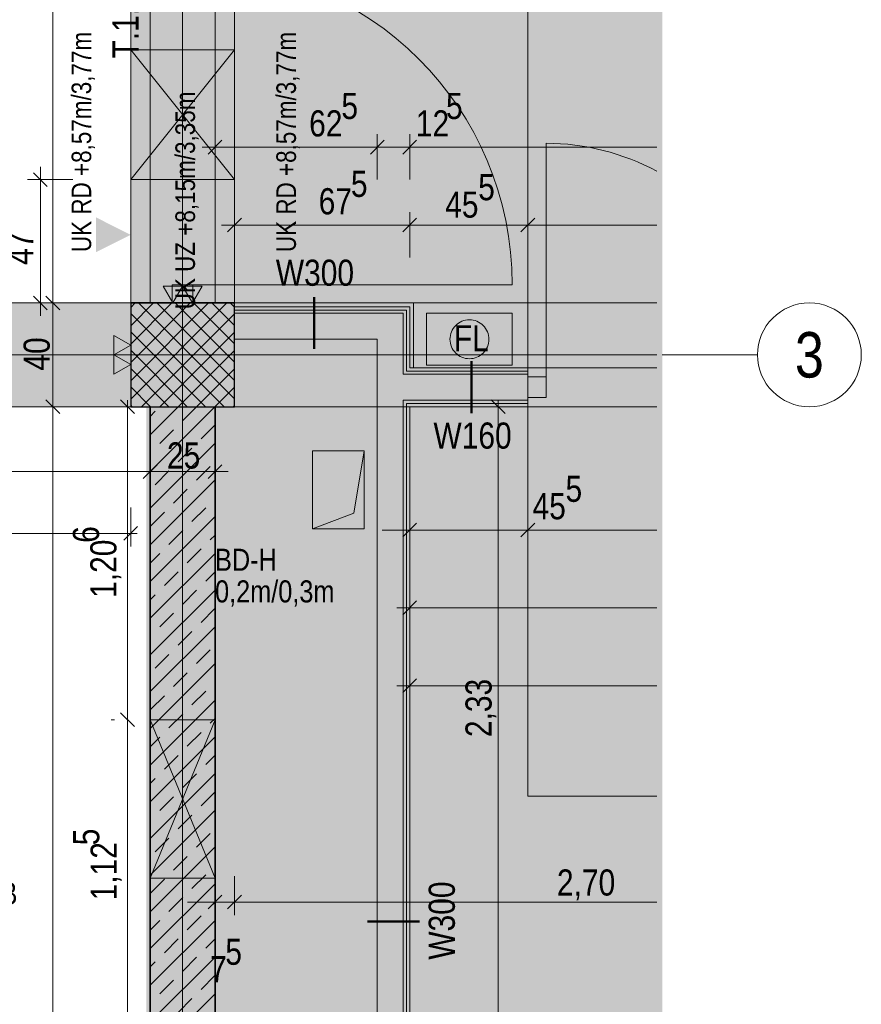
# Model space of a CAD drawing. Extents: x -620 to 300, y 62 to 1107.
# Tile 86 of 256: x 27 to 92, y 717 to 793. Entities that reach past the tile are written whole.
import ezdxf
from ezdxf.enums import TextEntityAlignment as Align
from ezdxf.lldxf.tags import DXFTag

# ---------------------------------------------------------------- set-up
doc = ezdxf.new("R2010")
doc.units = 0
doc.layers.get('0').update_dxf_attribs({"lineweight": 35})
for name, color, linetype, lineweight, true_color in [('00 -Bauelemente -Dämmung innen', 7, 'Continuous', 9, 0xff7fe6), ('00 -Bauelemente -Gipskarton', 7, 'Continuous', 9, 0xff7fe6), ('00_Beschriftung UZ', 3, 'Continuous', 13, 0x00ff00), ('30 -33 Aussenwände- 3 Aussenstützen', 7, 'Continuous', 50, 0x0000dd), ('30 -34 Innenwände- 1 tragend', 7, 'Continuous', 13, 0xdd0806), ('30 -34 Innenwände- 11 Durchbruch', 4, 'Continuous', 9, 0x00ffff), ('30 -34 Innenwände- 2 nichttragend', 7, 'Continuous', 18, 0xff7fe6), ('30 -34 Innenwände- 4 Türen_Fenster', 9, 'Continuous', 15, 0x808080), ('30 -35 Decken- 1 Konstruktion-Träger- Stahlbeton', 7, 'grob-A06G9FRA8I', 13, 0x33aa00), ('30 -35 Decken- 11 Bodendurchbruch', 7, 'Continuous', 15, 0x599559), ('40 -47 Nutzungspez. Anlagen- 4 Feuerlöschanlagen', 7, 'Continuous', 9, 0xff7fff), ('60- 61 allgemeine Ausstattung- 1 Möbel', 7, 'Continuous', 9, 0x00cccc), ('70 -72 Beschriftung- 2 Beschriftung Bauteile', 7, 'Continuous', 9, 0x9999ff), ('70 -72 Beschriftung- 8 barrierefrei', 7, 'grob-A06G9FRA8I', 9, 0x888888), ('70 -76 Bemaßung- 2 Allgemein', 9, 'Continuous', 5, 0x808080), ('iwb_Layout Achsbezeichung', 1, 'Continuous', 13, 0xff0000), ('iwb_Layout BA_Markierung', 7, 'Continuous', 9, 0xbadcdc), ('iwb_Schraffur_ F30_feuerhemmend', 7, 'Continuous', 13, 0xff6600), ('iwb_Sichtbeton', 2, 'Continuous', 50, 0xffff00), ('iwb_Sichtbeton-Shading', 2, 'Continuous', 50, 0xffff00)]:
    doc.layers.add(name, color=color, linetype=linetype, lineweight=lineweight, true_color=true_color)
for name, color, linetype, lineweight in [('70 -71 Achsen- 1 Gebäudeachsen', 7, 'STRICHPUNKT2-A06G9FR98I', 18), ('70 -75 Raumstempel- 3 Wandstempel', 7, 'Continuous', 50), ('Keine', 7, 'Continuous', 9)]:
    doc.layers.add(name, color=color, linetype=linetype, lineweight=lineweight)
doc.layers.add('iwb_Schraffur_Unterzug', color=7, linetype='Continuous', lineweight=5, true_color=0xffffcc, plot=False)
doc.styles.get("Standard").update_dxf_attribs({"font": 'ARIALN.TTF'})
tags = doc.linetypes.add('grob-A06G9FRA8I', pattern=[14, 3, -8, 3]).pattern_tags.tags
tags[8:9] = [DXFTag(74, 4), DXFTag(75, 0), DXFTag(340, '0'), DXFTag(46, 0.0), DXFTag(50, 0.0), DXFTag(44, 0.0), DXFTag(45, 0.0)]
tags[6:7] = [DXFTag(74, 4), DXFTag(75, 0), DXFTag(340, '0'), DXFTag(46, 0.0), DXFTag(50, 0.0), DXFTag(44, 0.0), DXFTag(45, 0.0)]
tags[4:5] = [DXFTag(74, 4), DXFTag(75, 0), DXFTag(340, '0'), DXFTag(46, 0.0), DXFTag(50, 0.0), DXFTag(44, 0.0), DXFTag(45, 0.0)]
tags = doc.linetypes.add('STRICHPUNKT2', pattern=[12.7, 6.35, -3.175, 0, -3.175]).pattern_tags.tags
tags[10:11] = [DXFTag(74, 4), DXFTag(75, 0), DXFTag(340, '0'), DXFTag(46, 0.0), DXFTag(50, 0.0), DXFTag(44, 0.0), DXFTag(45, 0.0)]
tags[8:9] = [DXFTag(74, 4), DXFTag(75, 0), DXFTag(340, '0'), DXFTag(46, 0.0), DXFTag(50, 0.0), DXFTag(44, 0.0), DXFTag(45, 0.0)]
tags[6:7] = [DXFTag(74, 4), DXFTag(75, 0), DXFTag(340, '0'), DXFTag(46, 0.0), DXFTag(50, 0.0), DXFTag(44, 0.0), DXFTag(45, 0.0)]
tags[4:5] = [DXFTag(74, 4), DXFTag(75, 0), DXFTag(340, '0'), DXFTag(46, 0.0), DXFTag(50, 0.0), DXFTag(44, 0.0), DXFTag(45, 0.0)]
tags = doc.linetypes.add('STRICHPUNKT2-A06G9FR98I', pattern=[12.7, 6.35, -3.175, 0, -3.175]).pattern_tags.tags
tags[10:11] = [DXFTag(74, 4), DXFTag(75, 0), DXFTag(340, '0'), DXFTag(46, 0.0), DXFTag(50, 0.0), DXFTag(44, 0.0), DXFTag(45, 0.0)]
tags[8:9] = [DXFTag(74, 4), DXFTag(75, 0), DXFTag(340, '0'), DXFTag(46, 0.0), DXFTag(50, 0.0), DXFTag(44, 0.0), DXFTag(45, 0.0)]
tags[6:7] = [DXFTag(74, 4), DXFTag(75, 0), DXFTag(340, '0'), DXFTag(46, 0.0), DXFTag(50, 0.0), DXFTag(44, 0.0), DXFTag(45, 0.0)]
tags[4:5] = [DXFTag(74, 4), DXFTag(75, 0), DXFTag(340, '0'), DXFTag(46, 0.0), DXFTag(50, 0.0), DXFTag(44, 0.0), DXFTag(45, 0.0)]

# ---------------------------------------------------------------- blocks, each defined once
blk = doc.blocks.new('Shading-A06G9FN58I', base_point=(42.225, 216.053))
at = {"layer": 'iwb_Sichtbeton-Shading', "color": 51, "true_color": 0xffff7f}
blk.add_solid([(37.225, 606.053), (36.625, 606.053), (37.225, 763.053), (36.625, 763.053)], dxfattribs=at)
blk = doc.blocks.new('Polygon-A06G9FR38I')
at = {"color": 0, "linetype": 'ByBlock', "lineweight": -2, "ltscale": 0.13}
blk.add_solid([(39.308, 82.722), (39.141, 1079.919), (76.379, 82.623), (76.379, 1079.919)], dxfattribs=at)
blk = doc.blocks.new('Referenz-A06G9FRB8I')
at = {"layer": '00 -Bauelemente -Dämmung innen', "color": 0, "linetype": 'Continuous', "ltscale": 0.13}
for p, q in [((56.425, 770.253), (43.425, 770.253)), ((56.425, 765.553), (56.425, 770.253)), ((54.425, 768.253), (43.425, 768.253)), ((54.425, 606.053), (54.425, 768.253)), ((56.425, 765.553), (56.675, 765.553)), ((56.675, 765.553), (66.025, 765.553)), ((56.425, 604.053), (56.425, 763.553)), ((56.425, 763.553), (56.675, 763.553)), ((56.675, 763.553), (66.025, 763.553))]:
    blk.add_line(p, q, dxfattribs=at)
at = {"layer": '00 -Bauelemente -Gipskarton', "color": 0, "linetype": 'Continuous', "ltscale": 0.13}
for p, q in [((56.925, 770.753), (43.425, 770.753)), ((56.675, 770.503), (43.425, 770.503)), ((56.425, 770.253), (43.425, 770.253)), ((56.425, 765.553), (56.425, 770.253)), ((56.675, 765.803), (56.675, 770.503)), ((56.925, 766.053), (56.925, 770.753)), ((56.675, 765.803), (56.925, 765.803)), ((56.925, 766.053), (66.025, 766.053)), ((56.925, 765.803), (66.025, 765.803)), ((56.675, 765.553), (66.025, 765.553)), ((56.425, 604.053), (56.425, 763.553)), ((56.675, 763.553), (66.025, 763.553)), ((56.675, 603.803), (56.675, 763.303)), ((56.675, 763.303), (56.925, 763.303)), ((56.925, 763.303), (66.025, 763.303)), ((56.925, 763.053), (66.025, 763.053)), ((56.925, 603.553), (56.925, 763.053))]:
    blk.add_line(p, q, dxfattribs=at)
at = {"layer": '00_Beschriftung UZ', "color": 0, "linetype": 'Continuous', "lineweight": 0, "ltscale": 0.13}
for points in [[(32.754, 774.971), (35.425, 776.303), (32.756, 777.642)], [(38.095, 774.971), (35.425, 776.303), (38.093, 777.642)], [(40.754, 774.971), (43.425, 776.303), (40.756, 777.642)], [(46.095, 774.971), (43.425, 776.303), (46.093, 777.642)]]:
    blk.add_solid(points, dxfattribs=at)
at = {"layer": '30 -33 Aussenwände- 3 Aussenstützen', "color": 0, "lineweight": 9}
for p, q in [((35.425, 770.709), (35.768, 771.053)), ((35.425, 769.295), (37.183, 771.053)), ((35.425, 767.881), (38.597, 771.053)), ((35.425, 766.467), (40.011, 771.053)), ((35.425, 765.052), (41.425, 771.053)), ((35.425, 763.638), (42.839, 771.053)), ((36.031, 771.053), (43.425, 763.659)), ((37.445, 771.053), (43.425, 765.073)), ((38.859, 771.053), (43.425, 766.488)), ((40.273, 771.053), (43.425, 767.902)), ((41.687, 771.053), (43.425, 769.316)), ((43.102, 771.053), (43.425, 770.73)), ((35.425, 770.245), (42.616, 763.053)), ((36.254, 763.053), (43.425, 770.224)), ((35.425, 768.831), (41.202, 763.053)), ((37.668, 763.053), (43.425, 768.81)), ((39.425, 768.053), (39.425, 766.053)), ((35.425, 767.417), (39.788, 763.053)), ((39.082, 763.053), (43.425, 767.396)), ((38.425, 767.053), (40.425, 767.053)), ((35.425, 766.002), (38.374, 763.053)), ((40.496, 763.053), (43.425, 765.981)), ((35.425, 764.588), (36.96, 763.053)), ((41.91, 763.053), (43.425, 764.567)), ((35.425, 763.174), (35.545, 763.053)), ((43.325, 763.053), (43.425, 763.153))]:
    blk.add_line(p, q, dxfattribs=at)
at = {"layer": '30 -33 Aussenwände- 3 Aussenstützen', "color": 0, "linetype": 'Continuous', "lineweight": -2, "ltscale": 0.25}
for p, q in [((43.425, 771.053), (35.425, 771.053)), ((35.425, 771.053), (35.425, 763.053)), ((43.425, 763.053), (43.425, 771.053)), ((35.425, 763.053), (43.425, 763.053))]:
    blk.add_line(p, q, dxfattribs=at)
at = {"layer": '30 -34 Innenwände- 1 tragend', "color": 0, "linetype": 'Continuous', "ltscale": 0.13}
for p, q in [((36.925, 771.053), (41.925, 771.053)), ((36.925, 771.053), (41.925, 771.053)), ((36.925, 771.053), (41.925, 771.053)), ((36.925, 763.053), (41.925, 763.053)), ((36.925, 763.053), (36.925, 606.053)), ((41.925, 763.053), (41.925, 606.053))]:
    blk.add_line(p, q, dxfattribs=at)
at = {"layer": '30 -34 Innenwände- 1 tragend', "color": 0, "lineweight": 9}
for p, q in [((36.925, 760.896), (39.082, 763.053)), ((36.925, 758.067), (41.911, 763.053)), ((36.925, 760.896), (39.082, 763.053)), ((36.925, 758.067), (41.911, 763.053)), ((36.925, 762.31), (37.314, 762.699)), ((36.925, 762.31), (37.314, 762.699)), ((39.435, 761.992), (40.496, 763.052)), ((39.435, 761.992), (40.496, 763.052)), ((37.667, 760.224), (38.728, 761.285)), ((37.667, 760.224), (38.728, 761.285)), ((40.849, 760.578), (41.91, 761.638)), ((40.849, 760.578), (41.91, 761.638)), ((36.925, 755.239), (41.925, 760.239)), ((36.925, 755.239), (41.925, 760.239)), ((39.082, 758.81), (40.142, 759.871)), ((39.082, 758.81), (40.142, 759.871)), ((36.925, 759.481), (36.96, 759.517)), ((36.925, 759.481), (36.96, 759.517)), ((37.314, 757.042), (38.374, 758.103)), ((37.314, 757.042), (38.374, 758.103)), ((40.496, 757.396), (41.556, 758.456)), ((40.496, 757.396), (41.556, 758.456)), ((36.925, 752.41), (41.925, 757.41)), ((36.925, 752.41), (41.925, 757.41)), ((38.728, 755.628), (39.789, 756.689)), ((38.728, 755.628), (39.789, 756.689)), ((41.91, 755.981), (41.925, 755.996)), ((41.91, 755.981), (41.925, 755.996)), ((40.142, 754.214), (41.203, 755.274)), ((40.142, 754.214), (41.203, 755.274)), ((36.925, 749.582), (41.925, 754.582)), ((36.925, 749.582), (41.925, 754.582)), ((36.96, 753.86), (38.021, 754.921)), ((36.96, 753.86), (38.021, 754.921)), ((38.374, 752.446), (39.435, 753.507)), ((38.374, 752.446), (39.435, 753.507)), ((41.556, 752.799), (41.925, 753.168)), ((41.556, 752.799), (41.925, 753.168)), ((39.789, 751.032), (40.849, 752.092)), ((39.789, 751.032), (40.849, 752.092)), ((36.925, 746.753), (41.925, 751.753)), ((36.925, 746.753), (41.925, 751.753)), ((36.925, 750.996), (37.667, 751.739)), ((36.925, 750.996), (37.667, 751.739)), ((38.021, 749.264), (39.082, 750.325)), ((38.021, 749.264), (39.082, 750.325)), ((41.203, 749.617), (41.925, 750.339)), ((41.203, 749.617), (41.925, 750.339)), ((36.925, 743.925), (41.925, 748.925)), ((36.925, 743.925), (41.925, 748.925)), ((36.925, 748.168), (37.314, 748.557)), ((36.925, 748.168), (37.314, 748.557)), ((39.435, 747.85), (40.496, 748.91)), ((39.435, 747.85), (40.496, 748.91)), ((40.849, 746.435), (41.91, 747.496)), ((40.849, 746.435), (41.91, 747.496)), ((37.667, 746.082), (38.728, 747.143)), ((37.667, 746.082), (38.728, 747.143)), ((36.925, 741.097), (41.925, 746.097)), ((36.925, 741.097), (41.925, 746.097)), ((36.925, 745.339), (36.96, 745.375)), ((36.925, 745.339), (36.96, 745.375)), ((39.082, 744.668), (40.142, 745.728)), ((39.082, 744.668), (40.142, 745.728)), ((37.314, 742.9), (38.374, 743.961)), ((37.314, 742.9), (38.374, 743.961)), ((40.496, 743.253), (41.556, 744.314)), ((40.496, 743.253), (41.556, 744.314)), ((36.925, 738.268), (41.925, 743.268)), ((36.925, 738.268), (41.925, 743.268)), ((38.728, 741.486), (39.789, 742.546)), ((38.728, 741.486), (39.789, 742.546)), ((41.91, 741.839), (41.925, 741.854)), ((41.91, 741.839), (41.925, 741.854)), ((36.96, 739.718), (38.021, 740.779)), ((36.96, 739.718), (38.021, 740.779)), ((40.142, 740.072), (41.203, 741.132)), ((40.142, 740.072), (41.203, 741.132)), ((36.925, 735.44), (41.925, 740.44)), ((36.925, 735.44), (41.925, 740.44)), ((38.374, 738.304), (39.435, 739.364)), ((38.374, 738.304), (39.435, 739.364)), ((41.556, 738.657), (41.925, 739.025)), ((41.556, 738.657), (41.925, 739.025)), ((36.925, 732.611), (41.925, 737.611)), ((36.925, 732.611), (41.925, 737.611)), ((36.925, 736.854), (37.667, 737.597)), ((36.925, 736.854), (37.667, 737.597)), ((39.789, 736.89), (40.849, 737.95)), ((39.789, 736.89), (40.849, 737.95)), ((38.021, 735.122), (39.082, 736.182)), ((38.021, 735.122), (39.082, 736.182)), ((41.203, 735.475), (41.925, 736.197)), ((41.203, 735.475), (41.925, 736.197)), ((36.925, 729.783), (41.925, 734.783)), ((36.925, 729.783), (41.925, 734.783)), ((39.435, 733.708), (40.496, 734.768)), ((39.435, 733.708), (40.496, 734.768)), ((36.925, 734.025), (37.314, 734.415)), ((36.925, 734.025), (37.314, 734.415)), ((37.667, 731.94), (38.728, 733)), ((37.667, 731.94), (38.728, 733)), ((40.849, 732.293), (41.91, 733.354)), ((40.849, 732.293), (41.91, 733.354)), ((36.925, 726.954), (41.925, 731.954)), ((36.925, 726.954), (41.925, 731.954)), ((39.082, 730.526), (40.142, 731.586)), ((39.082, 730.526), (40.142, 731.586)), ((36.925, 731.197), (36.96, 731.233)), ((36.925, 731.197), (36.96, 731.233)), ((40.496, 729.111), (41.556, 730.172)), ((40.496, 729.111), (41.556, 730.172)), ((37.314, 728.758), (38.374, 729.818)), ((37.314, 728.758), (38.374, 729.818)), ((36.925, 724.126), (41.925, 729.126)), ((36.925, 724.126), (41.925, 729.126)), ((38.728, 727.344), (39.789, 728.404)), ((38.728, 727.344), (39.789, 728.404)), ((41.91, 727.697), (41.925, 727.712)), ((41.91, 727.697), (41.925, 727.712)), ((40.142, 725.929), (41.203, 726.99)), ((40.142, 725.929), (41.203, 726.99)), ((36.925, 721.298), (41.925, 726.298)), ((36.925, 721.298), (41.925, 726.298)), ((36.96, 725.576), (38.021, 726.636)), ((36.96, 725.576), (38.021, 726.636)), ((38.374, 724.162), (39.435, 725.222)), ((38.374, 724.162), (39.435, 725.222)), ((41.556, 724.515), (41.925, 724.883)), ((41.556, 724.515), (41.925, 724.883)), ((36.925, 718.469), (41.925, 723.469)), ((36.925, 718.469), (41.925, 723.469)), ((36.925, 722.712), (37.667, 723.455)), ((36.925, 722.712), (37.667, 723.455)), ((39.789, 722.747), (40.849, 723.808)), ((39.789, 722.747), (40.849, 723.808)), ((38.021, 720.98), (39.082, 722.04)), ((38.021, 720.98), (39.082, 722.04)), ((41.203, 721.333), (41.925, 722.055)), ((41.203, 721.333), (41.925, 722.055)), ((36.925, 715.641), (41.925, 720.641)), ((36.925, 715.641), (41.925, 720.641)), ((36.925, 719.883), (37.314, 720.273)), ((36.925, 719.883), (37.314, 720.273)), ((39.435, 719.565), (40.496, 720.626)), ((39.435, 719.565), (40.496, 720.626)), ((37.667, 717.798), (38.728, 718.858)), ((37.667, 717.798), (38.728, 718.858)), ((40.849, 718.151), (41.91, 719.212)), ((40.849, 718.151), (41.91, 719.212)), ((36.925, 712.812), (41.925, 717.812)), ((36.925, 712.812), (41.925, 717.812)), ((36.925, 717.055), (36.96, 717.091)), ((36.925, 717.055), (36.96, 717.091)), ((39.082, 716.383), (40.142, 717.444)), ((39.082, 716.383), (40.142, 717.444))]:
    blk.add_line(p, q, dxfattribs=at)
at = {"layer": '30 -34 Innenwände- 1 tragend', "color": 0, "lineweight": 35}
for p, q in [((36.925, 763.053), (36.925, 606.053)), ((41.925, 763.053), (41.925, 606.053))]:
    blk.add_line(p, q, dxfattribs=at)
at = {"layer": '30 -34 Innenwände- 11 Durchbruch', "color": 0, "linetype": 'Continuous', "ltscale": 0.13}
for p, q in [((35.425, 790.553), (43.425, 790.553)), ((43.425, 790.553), (35.425, 780.553)), ((43.425, 780.553), (35.425, 790.553)), ((35.425, 780.553), (35.425, 790.553)), ((35.425, 790.553), (43.425, 780.553)), ((43.425, 790.553), (35.425, 780.553)), ((43.425, 780.553), (43.425, 790.553)), ((35.425, 780.553), (43.425, 780.553)), ((36.925, 738.929), (41.925, 738.929)), ((41.925, 738.929), (36.925, 726.729)), ((41.925, 726.729), (36.925, 738.929)), ((36.925, 726.729), (36.925, 738.929)), ((36.925, 738.929), (41.925, 726.729)), ((41.925, 738.929), (36.925, 726.729)), ((41.925, 726.729), (41.925, 738.929)), ((36.925, 726.729), (41.925, 726.729))]:
    blk.add_line(p, q, dxfattribs=at)
at = {"layer": '30 -34 Innenwände- 11 Durchbruch', "color": 0, "lineweight": 0}
for points in [[(39.425, 785.553), (35.425, 790.553), (39.425, 790.553)], [(39.425, 785.553), (39.425, 790.553), (43.425, 790.553)], [(39.425, 780.553), (35.425, 780.553), (39.425, 785.553)], [(39.425, 780.553), (39.425, 785.553), (43.425, 780.553)], [(39.425, 732.829), (36.925, 738.929), (39.425, 738.929)], [(39.425, 732.829), (39.425, 738.929), (41.925, 738.929)], [(39.425, 726.729), (36.925, 726.729), (39.425, 732.829)], [(39.425, 726.729), (39.425, 732.829), (41.925, 726.729)]]:
    blk.add_solid(points, dxfattribs=at)
at = {"layer": '30 -34 Innenwände- 2 nichttragend', "color": 0, "linetype": 'Continuous', "ltscale": 0.18}
for p, q in [((43.425, 770.753), (43.425, 768.253)), ((56.925, 770.753), (43.425, 770.753)), ((56.925, 766.053), (56.925, 770.753)), ((54.425, 768.253), (43.425, 768.253)), ((54.425, 606.053), (54.425, 768.253)), ((56.925, 766.053), (66.025, 766.053)), ((66.025, 765.803), (66.025, 766.053)), ((66.025, 765.803), (66.025, 766.053)), ((66.025, 765.553), (66.025, 765.803)), ((66.025, 763.053), (66.025, 765.803)), ((66.025, 763.553), (66.025, 765.553)), ((66.025, 763.303), (66.025, 763.553)), ((56.925, 603.553), (56.925, 763.053)), ((56.925, 763.053), (66.025, 763.053)), ((66.025, 763.053), (66.025, 763.303))]:
    blk.add_line(p, q, dxfattribs=at)
at = {"layer": '30 -34 Innenwände- 4 Türen_Fenster', "color": 0, "linetype": 'grob-A06G9FRA8I', "ltscale": 0.15}
for p, q in [((36.925, 823.053), (36.925, 771.053)), ((41.925, 823.053), (41.925, 771.053)), ((67.425, 765.353), (67.425, 783.353)), ((40.225, 772.453), (64.825, 772.453)), ((66.025, 766.053), (75.968, 766.053)), ((66.025, 763.053), (75.968, 763.053))]:
    blk.add_line(p, q, dxfattribs=at)
at = {"layer": '30 -34 Innenwände- 4 Türen_Fenster', "color": 0, "linetype": 'Continuous', "ltscale": 0.15}
for p, q in [((38.625, 771.053), (38.625, 772.453)), ((38.625, 772.453), (40.225, 772.453)), ((40.225, 772.453), (40.225, 771.053)), ((40.225, 771.053), (38.625, 771.053)), ((66.025, 765.353), (67.425, 765.353)), ((66.025, 763.753), (66.025, 765.353)), ((67.425, 765.353), (67.425, 763.753)), ((67.425, 763.753), (66.025, 763.753))]:
    blk.add_line(p, q, dxfattribs=at)
at = {"layer": '30 -34 Innenwände- 4 Türen_Fenster', "color": 0, "linetype": 'grob-A06G9FRA8I', "ltscale": 0.15}
for centre, major_axis, end_param in [((40.225, 772.453), (24.6, 0), 1.570796), ((67.425, 765.353), (8.544, 15.843), 0.494559)]:
    blk.add_ellipse(centre, major_axis=major_axis, ratio=1, start_param=0, end_param=end_param, dxfattribs=at)
at = {"layer": '30 -35 Decken- 1 Konstruktion-Träger- Stahlbeton', "color": 0}
for p, q in [((35.425, 823.053), (35.425, 771.053)), ((43.425, 823.053), (43.425, 771.053)), ((-121.575, 771.053), (75.968, 771.053)), ((-121.575, 763.053), (75.968, 763.053))]:
    blk.add_line(p, q, dxfattribs=at)
at = {"layer": '30 -35 Decken- 1 Konstruktion-Träger- Stahlbeton', "color": 0, "linetype": 'Continuous', "lineweight": 35, "ltscale": 0.35}
blk.add_line((43.425, 771.053), (35.425, 771.053), dxfattribs=at)
at = {"layer": '30 -35 Decken- 11 Bodendurchbruch', "color": 0, "linetype": 'Continuous', "ltscale": 0.15}
for p, q in [((49.425, 753.653), (49.425, 759.653)), ((49.425, 759.653), (53.425, 759.653)), ((53.425, 759.653), (52.625, 754.853)), ((53.425, 759.653), (52.625, 754.853)), ((53.425, 753.653), (53.425, 759.653)), ((52.625, 754.853), (49.425, 753.653)), ((52.625, 754.853), (49.425, 753.653)), ((49.425, 753.653), (53.425, 753.653))]:
    blk.add_line(p, q, dxfattribs=at)
at = {"layer": '30 -35 Decken- 11 Bodendurchbruch', "color": 0, "lineweight": 0}
for points in [[(53.425, 753.653), (52.625, 754.853), (53.425, 759.653)], [(52.625, 753.653), (49.425, 753.653), (52.625, 754.853)], [(52.625, 753.653), (52.625, 754.853), (53.425, 753.653)]]:
    blk.add_solid(points, dxfattribs=at)
at = {"layer": '40 -47 Nutzungspez. Anlagen- 4 Feuerlöschanlagen', "color": 0, "linetype": 'Continuous', "ltscale": 0.13}
for p, q in [((58.225, 766.253), (58.225, 770.253)), ((58.225, 770.253), (64.825, 770.253)), ((64.825, 770.253), (64.825, 766.253)), ((60.464, 769.314), (60.573, 769.413)), ((60.573, 769.413), (60.691, 769.5)), ((60.691, 769.5), (60.817, 769.576)), ((60.817, 769.576), (60.951, 769.639)), ((60.951, 769.639), (61.089, 769.689)), ((61.089, 769.689), (61.232, 769.724)), ((61.232, 769.724), (61.378, 769.746)), ((61.378, 769.746), (61.525, 769.753)), ((61.525, 769.753), (61.672, 769.746)), ((61.672, 769.746), (61.817, 769.724)), ((61.817, 769.724), (61.96, 769.689)), ((61.96, 769.689), (62.099, 769.639)), ((62.099, 769.639), (62.232, 769.576)), ((62.232, 769.576), (62.358, 769.5)), ((62.358, 769.5), (62.476, 769.413)), ((62.476, 769.413), (62.585, 769.314)), ((60.053, 768.546), (60.089, 768.689)), ((60.089, 768.689), (60.139, 768.827)), ((60.139, 768.827), (60.202, 768.96)), ((60.202, 768.96), (60.277, 769.086)), ((60.277, 769.086), (60.365, 769.205)), ((60.365, 769.205), (60.464, 769.314)), ((62.585, 769.314), (62.684, 769.205)), ((62.684, 769.205), (62.772, 769.086)), ((62.772, 769.086), (62.847, 768.96)), ((62.847, 768.96), (62.91, 768.827)), ((62.91, 768.827), (62.96, 768.689)), ((62.96, 768.689), (62.996, 768.546)), ((60.025, 768.253), (60.032, 768.4)), ((60.032, 768.106), (60.025, 768.253)), ((60.032, 768.4), (60.053, 768.546)), ((60.053, 767.96), (60.032, 768.106)), ((60.089, 767.818), (60.053, 767.96)), ((62.996, 767.96), (62.96, 767.818)), ((62.996, 768.546), (63.017, 768.4)), ((63.017, 768.106), (62.996, 767.96)), ((63.017, 768.4), (63.025, 768.253)), ((63.025, 768.253), (63.017, 768.106)), ((60.139, 767.679), (60.089, 767.818)), ((60.202, 767.546), (60.139, 767.679)), ((60.277, 767.42), (60.202, 767.546)), ((60.365, 767.302), (60.277, 767.42)), ((60.464, 767.192), (60.365, 767.302)), ((60.573, 767.094), (60.464, 767.192)), ((62.585, 767.192), (62.476, 767.094)), ((62.684, 767.302), (62.585, 767.192)), ((62.772, 767.42), (62.684, 767.302)), ((62.847, 767.546), (62.772, 767.42)), ((62.91, 767.679), (62.847, 767.546)), ((62.96, 767.818), (62.91, 767.679)), ((60.691, 767.006), (60.573, 767.094)), ((60.817, 766.93), (60.691, 767.006)), ((60.951, 766.867), (60.817, 766.93)), ((61.089, 766.818), (60.951, 766.867)), ((61.232, 766.782), (61.089, 766.818)), ((61.378, 766.76), (61.232, 766.782)), ((61.525, 766.753), (61.378, 766.76)), ((61.672, 766.76), (61.525, 766.753)), ((61.817, 766.782), (61.672, 766.76)), ((61.96, 766.818), (61.817, 766.782)), ((62.099, 766.867), (61.96, 766.818)), ((62.232, 766.93), (62.099, 766.867)), ((62.358, 767.006), (62.232, 766.93)), ((62.476, 767.094), (62.358, 767.006)), ((64.825, 766.253), (58.225, 766.253))]:
    blk.add_line(p, q, dxfattribs=at)
at = {"layer": '60- 61 allgemeine Ausstattung- 1 Möbel', "color": 0, "linetype": 'Continuous', "ltscale": 0.13}
for p, q in [((57.225, 771.053), (66.025, 771.053)), ((57.225, 766.053), (57.225, 771.053)), ((66.025, 771.053), (66.025, 766.053)), ((66.025, 766.053), (57.225, 766.053))]:
    blk.add_line(p, q, dxfattribs=at)
at = {"layer": '70 -71 Achsen- 1 Gebäudeachsen', "color": 0, "linetype": 'STRICHPUNKT2-A06G9FR98I', "ltscale": 0.18}
for p, q in [((39.425, 1076.993), (39.425, 77.553)), ((-538.628, 767.053), (75.968, 767.053))]:
    blk.add_line(p, q, dxfattribs=at)
at = {"layer": '70 -72 Beschriftung- 2 Beschriftung Bauteile', "color": 0}
for p, q in [((38.675, 771.053), (37.925, 772.352)), ((37.925, 772.352), (39.425, 772.352)), ((39.425, 772.352), (38.675, 771.053)), ((40.175, 771.053), (39.425, 772.352)), ((39.425, 772.352), (40.925, 772.352)), ((40.925, 772.352), (40.175, 771.053)), ((34.126, 768.553), (35.425, 767.803)), ((34.126, 767.053), (34.126, 768.553)), ((35.425, 767.803), (34.126, 767.053)), ((34.126, 767.053), (35.425, 766.303)), ((34.126, 765.553), (34.126, 767.053)), ((35.425, 766.303), (34.126, 765.553))]:
    blk.add_line(p, q, dxfattribs=at)
at = {"layer": '70 -72 Beschriftung- 2 Beschriftung Bauteile', "color": 0, "lineweight": 0}
for points in [[(38.675, 771.053), (37.925, 772.352), (38.675, 772.352)], [(38.675, 771.053), (38.675, 772.352), (39.425, 772.352)], [(40.175, 771.053), (39.425, 772.352), (40.175, 772.352)], [(40.175, 771.053), (40.175, 772.352), (40.925, 772.352)], [(34.126, 767.053), (34.126, 768.553), (35.425, 767.803)], [(34.126, 765.553), (34.126, 767.053), (35.425, 766.303)]]:
    blk.add_solid(points, dxfattribs=at)
at = {"layer": '70 -72 Beschriftung- 8 barrierefrei', "color": 0, "linetype": 'grob-A06G9FRA8I', "ltscale": 0.13}
for p, q in [((66.025, 766.053), (66.025, 796.053)), ((75.968, 766.053), (66.025, 766.053)), ((66.025, 733.053), (66.025, 763.053)), ((66.025, 763.053), (75.968, 763.053)), ((75.968, 733.053), (66.025, 733.053))]:
    blk.add_line(p, q, dxfattribs=at)
at = {"layer": '70 -75 Raumstempel- 3 Wandstempel', "color": 0, "linetype": 'Continuous', "ltscale": 0.5}
for p, q in [((49.55, 771.503), (49.55, 767.503)), ((61.694, 762.553), (61.694, 766.553)), ((57.675, 723.383), (53.675, 723.383))]:
    blk.add_line(p, q, dxfattribs=at)
at = {"layer": '70 -76 Bemaßung- 2 Allgemein', "color": 0, "linetype": 'Continuous', "ltscale": 0.13}
for p, q in [((29.425, 772.114), (29.425, 821.993)), ((41.925, 780.553), (41.925, 784.053)), ((54.425, 780.553), (54.425, 784.053)), ((54.425, 780.553), (54.425, 784.053)), ((56.925, 780.553), (56.925, 784.053)), ((56.925, 780.553), (56.925, 784.053)), ((40.925, 783.053), (42.985, 783.053)), ((53.364, 783.053), (42.985, 783.053)), ((53.364, 783.053), (52.304, 783.053)), ((55.425, 783.053), (53.364, 783.053)), ((55.425, 783.053), (53.364, 783.053)), ((56.925, 783.053), (54.425, 783.053)), ((55.925, 783.053), (57.985, 783.053)), ((55.925, 783.053), (57.985, 783.053)), ((75.968, 783.053), (57.985, 783.053)), ((57.985, 783.053), (59.045, 783.053)), ((28.472, 781.553), (28.472, 779.493)), ((30.972, 780.553), (27.472, 780.553)), ((28.472, 772.114), (28.472, 779.493)), ((43.425, 774.553), (43.425, 778.053)), ((56.925, 774.553), (56.925, 778.053)), ((56.925, 774.553), (56.925, 778.053)), ((66.025, 774.553), (66.025, 778.053)), ((66.025, 774.553), (66.025, 778.053)), ((42.425, 777.053), (44.485, 777.053)), ((55.864, 777.053), (44.485, 777.053)), ((57.925, 777.053), (55.864, 777.053)), ((55.925, 777.053), (57.985, 777.053)), ((64.964, 777.053), (57.985, 777.053)), ((67.025, 777.053), (64.964, 777.053)), ((65.025, 777.053), (67.085, 777.053)), ((75.968, 777.053), (67.085, 777.053)), ((28.472, 770.053), (28.472, 772.114)), ((29.425, 770.053), (29.425, 772.114)), ((29.425, 772.053), (29.425, 769.993)), ((30.972, 771.053), (27.472, 771.053)), ((31.925, 771.053), (28.425, 771.053)), ((31.925, 771.053), (28.425, 771.053)), ((29.425, 764.114), (29.425, 769.993)), ((29.425, 762.053), (29.425, 764.114)), ((29.425, 764.053), (29.425, 761.993)), ((34.653, 763.584), (35.715, 762.523)), ((35.184, 763.553), (35.184, 761.993)), ((63.203, 763.584), (64.264, 762.523)), ((63.733, 763.553), (63.733, 761.993)), ((31.925, 763.053), (28.425, 763.053)), ((31.925, 763.053), (28.425, 763.053)), ((32.425, 763.053), (34.184, 763.053)), ((61.733, 763.053), (64.733, 763.053)), ((29.425, 607.114), (29.425, 761.993)), ((35.184, 739.99), (35.184, 761.993)), ((63.733, 717.514), (63.733, 761.993)), ((36.925, 760.553), (36.925, 757.053)), ((36.925, 760.553), (36.925, 757.053)), ((41.925, 760.553), (41.925, 757.053)), ((35.864, 758.053), (-40.515, 758.053)), ((37.925, 758.053), (35.864, 758.053)), ((35.925, 758.053), (37.985, 758.053)), ((40.864, 758.053), (37.985, 758.053)), ((42.925, 758.053), (40.864, 758.053)), ((56.925, 756.053), (56.925, 752.553)), ((66.025, 756.053), (66.025, 752.553)), ((66.025, 756.053), (66.025, 752.553)), ((35.425, 755.294), (35.425, 752.294)), ((35.955, 753.825), (34.894, 752.763)), ((55.864, 753.553), (54.804, 753.553)), ((57.925, 753.553), (55.864, 753.553)), ((66.025, 753.553), (56.925, 753.553)), ((65.025, 753.553), (67.085, 753.553)), ((65.025, 753.553), (67.085, 753.553)), ((75.968, 753.553), (67.085, 753.553)), ((67.085, 753.553), (68.145, 753.553)), ((34.364, 753.294), (-8.515, 753.294)), ((35.925, 753.294), (34.364, 753.294)), ((56.925, 750.053), (56.925, 746.553)), ((55.925, 747.553), (57.985, 747.553)), ((75.968, 747.553), (57.985, 747.553)), ((56.925, 744.053), (56.925, 740.553)), ((55.925, 741.553), (57.985, 741.553)), ((75.968, 741.553), (57.985, 741.553)), ((35.184, 738.429), (35.184, 739.99)), ((34.653, 739.46), (35.715, 738.399)), ((35.715, 738.399), (34.653, 739.46)), ((35.184, 739.429), (35.184, 737.869)), ((33.925, 738.929), (34.184, 738.929)), ((33.925, 738.929), (34.184, 738.929)), ((35.184, 717.492), (35.184, 737.869)), ((41.925, 726.881), (41.925, 723.881)), ((43.425, 726.881), (43.425, 723.881)), ((43.425, 726.881), (43.425, 723.881)), ((42.455, 725.411), (41.394, 724.35)), ((42.894, 724.35), (43.955, 725.411)), ((42.894, 724.35), (43.955, 725.411)), ((40.864, 724.881), (39.804, 724.881)), ((42.425, 724.881), (40.864, 724.881)), ((43.425, 724.881), (41.925, 724.881)), ((42.925, 724.881), (44.485, 724.881)), ((42.925, 724.881), (44.485, 724.881)), ((44.485, 724.881), (45.545, 724.881)), ((75.968, 724.881), (44.485, 724.881)), ((35.184, 715.932), (35.184, 717.492)), ((63.733, 715.953), (63.733, 717.514))]:
    blk.add_line(p, q, dxfattribs=at)
at = {"layer": '70 -76 Bemaßung- 2 Allgemein', "color": 0, "linetype": 'Continuous', "lineweight": 20, "ltscale": 0.2}
for p, q in [((41.394, 782.523), (42.455, 783.584)), ((54.955, 783.584), (53.894, 782.523)), ((54.955, 783.584), (53.894, 782.523)), ((56.394, 782.523), (57.455, 783.584)), ((56.394, 782.523), (57.455, 783.584)), ((27.942, 781.084), (29.003, 780.023)), ((42.894, 776.523), (43.955, 777.584)), ((57.455, 777.584), (56.394, 776.523)), ((56.394, 776.523), (57.455, 777.584)), ((65.494, 776.523), (66.555, 777.584)), ((66.555, 777.584), (65.494, 776.523)), ((29.003, 770.523), (27.942, 771.584)), ((29.955, 770.523), (28.894, 771.584)), ((28.894, 771.584), (29.955, 770.523)), ((28.894, 763.584), (29.955, 762.523)), ((29.955, 762.523), (28.894, 763.584)), ((37.455, 758.584), (36.394, 757.523)), ((36.394, 757.523), (37.455, 758.584)), ((42.455, 758.584), (41.394, 757.523)), ((57.455, 754.084), (56.394, 753.023)), ((65.494, 753.023), (66.555, 754.084)), ((65.494, 753.023), (66.555, 754.084)), ((56.394, 747.023), (57.455, 748.084)), ((56.394, 741.023), (57.455, 742.084))]:
    blk.add_line(p, q, dxfattribs=at)
at = {"layer": '00_Beschriftung UZ', "color": 0, "linetype": 'Continuous', "lineweight": 5, "ltscale": 0.13, "char_height": 1.51033, "attachment_point": 1, "rotation": 90}
for s, insert in [('{\\fArial Narrow;UK RD +8,57m/3,77m}', (30.874, 774.971)), ('{\\fArial Narrow;UK RD +8,57m/3,77m}', (46.649, 774.971)), ('{\\fArial Narrow;UK UZ +8,15m/3,35m}', (38.869, 770.561))]:
    blk.add_mtext(s, dxfattribs=dict(at, insert=insert))
at = {"layer": '30 -34 Innenwände- 11 Durchbruch', "color": 0, "linetype": 'Continuous', "ltscale": 0.13, "char_height": 1.7, "attachment_point": 1}
for s, insert in [('{\\fArial Narrow;0,61m/0,1m}', (16.111, 728.826)), ('{\\fArial Narrow;ü.OKRB}', (19.557, 726.391))]:
    blk.add_mtext(s, dxfattribs=dict(at, insert=insert))
at = {"layer": '30 -35 Decken- 11 Bodendurchbruch', "color": 0, "linetype": 'Continuous', "ltscale": 0.15, "char_height": 1.7, "attachment_point": 1}
for s, insert in [('{\\fArial Narrow;BD-H}', (41.925, 752.108)), ('{\\fArial Narrow;0,2m/0,3m}', (41.925, 749.672))]:
    blk.add_mtext(s, dxfattribs=dict(at, insert=insert))
at = {"layer": '40 -47 Nutzungspez. Anlagen- 4 Feuerlöschanlagen', "color": 0, "linetype": 'Continuous', "ltscale": 0.13, "insert": (60.32, 769.336), "char_height": 2.01377, "attachment_point": 1}
blk.add_mtext('{\\fArial Narrow;FL}', dxfattribs=at)
at = {"layer": '70 -75 Raumstempel- 3 Wandstempel', "color": 0, "linetype": 'Continuous', "ltscale": 0.5, "char_height": 2.01377, "attachment_point": 1}
for s, insert in [('{\\fArial Narrow;W300}', (46.608, 774.386)), ('{\\fArial Narrow;W160}', (58.752, 761.837))]:
    blk.add_mtext(s, dxfattribs=dict(at, insert=insert))
at = {"layer": '70 -75 Raumstempel- 3 Wandstempel', "color": 0, "linetype": 'Continuous', "ltscale": 0.5, "insert": (58.386, 720.441), "char_height": 2.01377, "attachment_point": 1, "rotation": 90}
blk.add_mtext('{\\fArial Narrow;W300}', dxfattribs=at)
at = {"layer": '70 -76 Bemaßung- 2 Allgemein', "color": 0, "linetype": 'Continuous', "ltscale": 0.13, "char_height": 2.01377, "attachment_point": 1}
for s, insert in [('{\\fArial Narrow;5}', (51.66, 787.238)), ('{\\fArial Narrow;5}', (59.717, 787.238)), ('{\\fArial Narrow;62}', (49.174, 785.895)), ('{\\fArial Narrow;12}', (57.397, 785.895)), ('{\\fArial Narrow;5}', (52.393, 781.238)), ('{\\fArial Narrow;5}', (62.199, 780.981)), ('{\\fArial Narrow;67}', (49.908, 779.895)), ('{\\fArial Narrow;45}', (59.657, 779.639)), ('{\\fArial Narrow;25}', (38.222, 760.304)), ('{\\fArial Narrow;5}', (68.928, 757.738)), ('{\\fArial Narrow;45}', (66.386, 756.395)), ('{\\fArial Narrow;2,70}', (68.266, 727.396)), ('{\\fArial Narrow;5}', (42.717, 722.06)), ('{\\fArial Narrow;7}', (41.539, 720.717))]:
    blk.add_mtext(s, dxfattribs=dict(at, insert=insert))
at = {"layer": '70 -76 Bemaßung- 2 Allgemein', "color": 0, "linetype": 'Continuous', "ltscale": 0.13, "char_height": 2.01377, "attachment_point": 1, "rotation": 90}
for s, insert in [('{\\fArial Narrow;47}', (25.904, 773.985)), ('{\\fArial Narrow;40}', (27.174, 765.837)), ('{\\fArial Narrow;6}', (30.973, 752.567)), ('{\\fArial Narrow;1,20}', (32.316, 748.322)), ('{\\fArial Narrow;2,33}', (61.218, 737.594)), ('{\\fArial Narrow;5}', (30.991, 729.256)), ('{\\fArial Narrow;1,12}', (32.334, 725.011))]:
    blk.add_mtext(s, dxfattribs=dict(at, insert=insert))
at = {"layer": 'Keine', "color": 0, "linetype": 'Continuous', "ltscale": 0.13, "insert": (34.015, 789.895), "char_height": 2.01377, "attachment_point": 1, "rotation": 90}
blk.add_mtext('{\\fArial Narrow;T.1.A.055}', dxfattribs=at)
blk = doc.blocks.new('Referenz-A06G9FRD8I')
at = {"layer": 'iwb_Schraffur_ F30_feuerhemmend', "linetype": 'Continuous', "ltscale": 0.13}
blk.add_hatch(color=256, dxfattribs=at).paths.add_polyline_path([(36.925, 593.413), (36.925, 771.053), (41.927, 771.053), (41.927, 763.053), (41.925, 763.053), (41.925, 598.053), (46.525, 598.053), (46.525, 594.953), (41.925, 594.953), (41.925, 593.413)])
at = {"layer": 'iwb_Schraffur_Unterzug', "linetype": 'Continuous', "ltscale": 0.13}
for points in [[(35.425, 771.053), (35.425, 823.053), (43.425, 771.053), (43.425, 823.053)], [(-538.628, 771.053), (75.968, 771.053), (75.968, 769.399)], [(-538.628, 771.053), (75.968, 769.399), (-538.628, 768.695)], [(-538.628, 768.695), (75.968, 769.399), (75.968, 764.708)], [(-538.628, 768.695), (75.968, 764.708), (-538.628, 765.412)], [(-538.628, 765.412), (75.968, 764.708), (75.968, 763.053)], [(-538.628, 765.412), (75.968, 763.053), (-538.628, 763.053)]]:
    blk.add_solid(points, dxfattribs=at)
at = {"layer": 'iwb_Sichtbeton', "linetype": 'Continuous', "ltscale": 0.5}
blk.add_solid([(37.225, 606.053), (36.625, 606.053), (37.225, 763.053), (36.625, 763.053)], dxfattribs=at)

msp = doc.modelspace()

# ---------------------------------------------------------------- linework, layer by layer
at = {"layer": 'iwb_Layout Achsbezeichung', "linetype": 'STRICHPUNKT2', "lineweight": 13, "ltscale": 0.39}
msp.add_line((76.379, 767.053), (83.715, 767.053), dxfattribs=at)
at = {"layer": 'iwb_Layout Achsbezeichung', "ltscale": 0.39, "extrusion": (0, 0, -1)}
msp.add_circle((-87.715, 767.053), 4, dxfattribs=at)

# ---------------------------------------------------------------- block references
at = {"color": 8, "lineweight": 25, "ltscale": 0.25, "true_color": 0x808080}
for name in ['Referenz-A06G9FRB8I', 'Referenz-A06G9FRD8I']:
    msp.add_blockref(name, (0, 0), dxfattribs=at)
msp.add_blockref('Shading-A06G9FN58I', (42.225, 216.053))
at = {"layer": 'iwb_Layout BA_Markierung', "ltscale": 0.13}
msp.add_blockref('Polygon-A06G9FR38I', (0, 0), dxfattribs=at)

# ---------------------------------------------------------------- texts
at = {"layer": 'iwb_Layout Achsbezeichung', "ltscale": 0.39}
msp.add_text('3', height=3.5, dxfattribs=at).set_placement((87.715, 767.053), align=Align.MIDDLE_CENTER)

doc.saveas('drawing.dxf')
